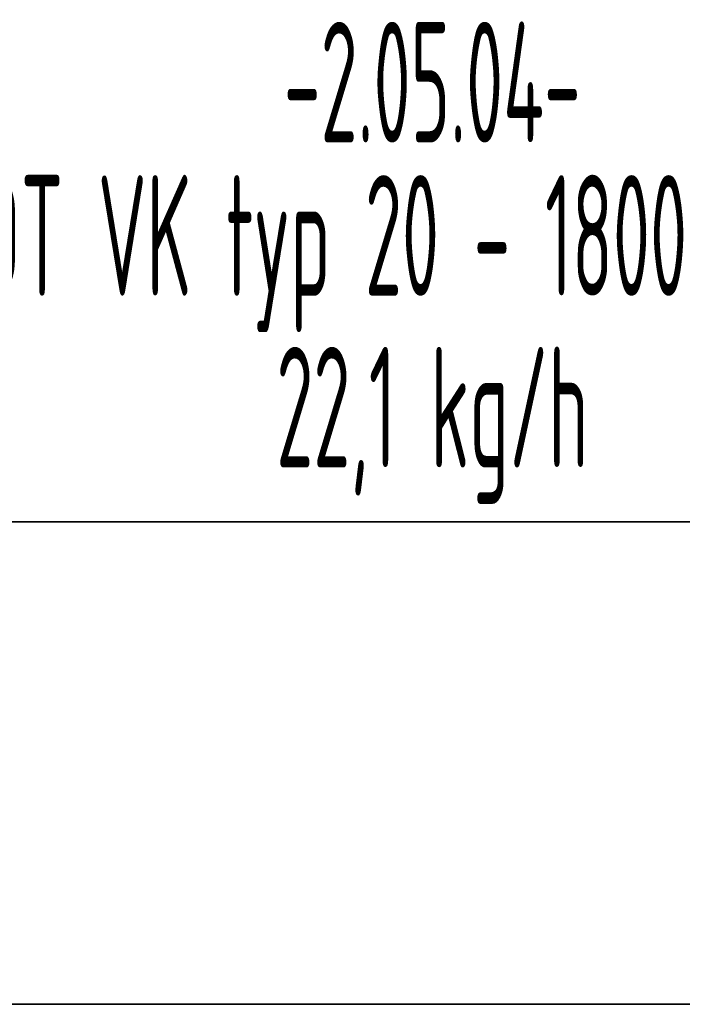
# Model space of a CAD drawing. Header units: millimetres. Extents: x 60394 to 199354, y 20895 to 166073.
# Tile 139 of 256: x 106516 to 107203, y 23980 to 25001. Entities that reach past the tile are written whole.
import ezdxf
from ezdxf.enums import TextEntityAlignment as Align

# ---------------------------------------------------------------- set-up
doc = ezdxf.new("R2010")
doc.units = ezdxf.units.MM
doc.layers.add('JS_VYT_POPIS - OBECNĚ', color=7, linetype='Continuous', lineweight=5)
doc.layers.add('UT_ZAŘÍZENÍ - OT', color=3, linetype='Continuous', lineweight=35)
doc.styles.add('VZT_POPIS', font='isocp.shx', dxfattribs={"width": 0.6, "height": 125})

msp = doc.modelspace()

# ---------------------------------------------------------------- linework, layer by layer
at = {"layer": 'UT_ZAŘÍZENÍ - OT', "linetype": 'Continuous'}
for p, q in [((106019.8, 24480.2), (107819.8, 24480.2)), ((107819.8, 23980.2), (106019.8, 23980.2))]:
    msp.add_line(p, q, dxfattribs=at)

# ---------------------------------------------------------------- texts
at = {"layer": 'JS_VYT_POPIS - OBECNĚ', "style": 'VZT_POPIS', "width": 0.5}
for s, p in [('-2.05.04-', (106943.6, 24936)), ('D-OT VK typ 20 - 1800*500 mm', (106943.6, 24777.1)), ('22,1 kg/h', (106943.6, 24599.1))]:
    msp.add_text(s, height=125, dxfattribs=at).set_placement(p, align=Align.MIDDLE_CENTER)

doc.saveas('drawing.dxf')
